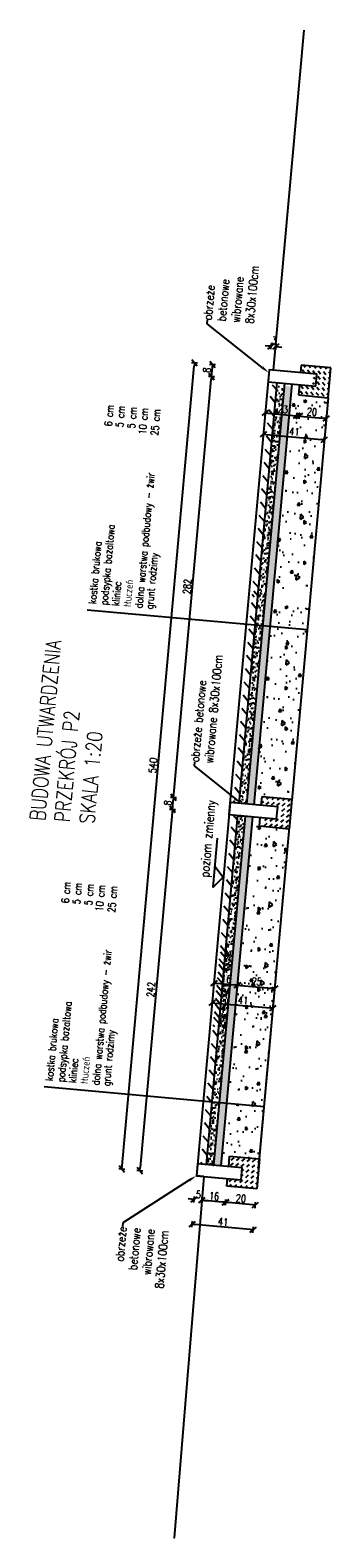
# Model space of a CAD drawing. Extents: x -38969 to 27108, y -24488 to 212598.
# Tile 161 of 256: x 3823 to 4024, y 35340 to 36346. Entities that reach past the tile are written whole.
import ezdxf
from ezdxf import colors
from ezdxf.entities.mleader import LeaderData, LeaderLine
from ezdxf.enums import TextEntityAlignment as Align
from ezdxf.math import Vec2, Vec3

# ---------------------------------------------------------------- set-up
doc = ezdxf.new("R2010")
doc.units = 0
doc.header["$LTSCALE"] = 100
doc.header["$MEASUREMENT"] = 0
doc.layers.get('0').update_dxf_attribs({"linetype": 'CONTINUOUS'})
doc.layers.get('DEFPOINTS').update_dxf_attribs({"linetype": 'CONTINUOUS'})
for name, color, linetype in [('t_1-dim', 6, 'CONTINUOUS'), ('T_1-HAT', 6, 'CONTINUOUS'), ('T_1-HAT 50', 6, 'CONTINUOUS'), ('T_1-mur', 3, 'CONTINUOUS'), ('T_1-MUW', 1, 'CONTINUOUS'), ('t_1-TXT', 123, 'CONTINUOUS')]:
    doc.layers.add(name, color=color, linetype=linetype)
doc.styles.add('ROMANS', font='ROMANS.shx', dxfattribs={"width": 0.8})
doc.dimstyles.new('DIM20', dxfattribs={"dimscale": 2, "dimtxt": 2.5, "dimasz": 1, "dimexe": 0, "dimexo": 0, "dimgap": 0.5, "dimtad": 1, "dimdec": 4, "dimrnd": 0.1, "dimdsep": 46, "dimtxsty": 'ROMANS', "dimblk1": 'TICK1', "dimblk2": 'TICK1', "dimsah": 1, "dimcen": 0, "dimse1": 1, "dimse2": 1, "dimclrd": 6, "dimclre": 6, "dimclrt": 2, "dimadec": 0, "dimazin": 0, "dimtfac": 1, "dimtdec": 4, "dimtofl": 0, "dimtmove": 2, "dimatfit": 3, "dimldrblk": 'TICK1', "dimfxl": 1, "dimtolj": 1, "dimarcsym": 0})
pattern_1 = [(89.83186, (3684.31, 32942.597), (17.72996, 12.33727), [2.25, -24.75]), (34.8319, (3684.31, 32942.597), (-17.65073, 14.66261), [1.8, -19.8]), (140.2833, (3685.787, 32943.626), (0.07925, 26.99988), [1.9122, -21.03426]), (86.0161, (3680.467, 32947.205), (27.76754, 16.69502), [3.375, -37.125]), (136.4675, (3682.78, 32948.596), (2.81384, 40.40213), [2.8683, -31.5514]), (31.016, (3680.467, 32947.205), (2.8138, 40.40213), [2.7, -29.7]), (60.83186, (3683.731, 32947.975), (21.48821, 2.19477), [2.25, -24.75]), (5.8319, (3683.731, 32947.975), (-8.3291, 21.38145), [1.8, -19.8]), (111.2833, (3685.522, 32948.158), (13.15912, 23.5762), [1.9122, -21.03426]), (77.33186, (3684.31, 32942.5974), (-6.116787, 7.902815), [0, -19.56, 0, -20.1, 0, -19.875]), (47.33186, (3684.31, 32942.597), (-1.518508, 14.14156), [0, -11.46, 0, -19.11, 0, -7.575]), (7.33186, (3679.1724, 32938.312), (12.731524, 9.738373), [0, -7.5, 0, -23.4, 0, -31.05]), (357.33186, (3676.869, 32936.39), (11.51171, 13.51277), [0, -9.75, 0, -15.54, 0, -22.05])]
pattern_2 = [(129.83186, (3684.229, 32941.702), (-8.802902, 0.796191), [6.25, -6.25])]
pattern_3 = [(77.33186, (3684.229, 32941.7022), (-2.565152, 2.8786225), [0, -3.04, 0, -3.4, 0, -3.25]), (47.33186, (3684.229, 32941.702), (-0.897257, 6.601621), [0, -1.64, 0, -2.74, 0, -1.05]), (7.33186, (3682.3398, 32940.1265), (4.7756203, 3.9981367), [0, -1, 0, -3.6, 0, -4.7]), (357.33186, (3682.34, 32940.1265), (3.492607, 5.199052), [0, -0.5, 0, -2.36, 0, -2.7])]
pattern_4 = [(89.83186, (3684.229, 32941.702), (4.136992, 2.8786974), [0.525, -5.775]), (34.83186, (3684.229, 32941.702), (-4.118504, 3.4212755), [0.42, -4.62]), (140.28326, (3684.5737, 32941.942), (0.0184926, 6.299973), [0.446181, -4.907995]), (86.01606, (3683.332, 32942.777), (6.479093, 3.895504), [0.7875, -8.6625]), (136.46746, (3683.872, 32943.102), (0.656563, 9.427164), [0.669272, -7.361991]), (31.01606, (3683.332, 32942.777), (0.656556, 9.427165), [0.63, -6.93]), (60.83186, (3684.094, 32942.957), (5.013915, 0.512112), [0.525, -5.775]), (5.83186, (3684.094, 32942.957), (-1.943458, 4.989005), [0.42, -4.62]), (111.28326, (3684.5117, 32942.9996), (3.0704614, 5.501115), [0.446181, -4.907995]), (77.33186, (3684.2289, 32941.7022), (-1.4272502, 1.8439901), [0, -4.564, 0, -4.69, 0, -4.6375]), (47.33186, (3684.229, 32941.7022), (-0.3543184, 3.2996971), [0, -2.674, 0, -4.459, 0, -1.7675]), (7.33186, (3683.0302, 32940.7023), (2.9706889, 2.272287), [0, -1.75, 0, -5.46, 0, -7.245]), (357.33186, (3682.4926, 32940.254), (2.686066, 3.152979), [0, -2.275, 0, -3.626, 0, -5.145])]

# ---------------------------------------------------------------- blocks, each defined once
blk = doc.blocks.new('TICK1')
at = {"color": 0}
for p, q in [((-1, -1), (1, 1)), ((0, 0), (-1, 0)), ((0, -1), (0, 1))]:
    blk.add_line(p, q, dxfattribs=at)
blk = doc.blocks.new('*D1932')
at = {"layer": 'DEFPOINTS', "color": 0}
for p in [(3984.2, 36135.5), (3985.8, 36119.6), (3982.1, 36111.9)]:
    blk.add_point(p, dxfattribs=at)
at = {"layer": 't_1-dim', "color": 6, "lineweight": -2, "transparency": 16777216}
for p, q in [((3982.2, 36135.7), (3980.2, 36135.9)), ((3989.2, 36135.1), (3991.2, 36134.9))]:
    blk.add_line(p, q, dxfattribs=at)
at = {"layer": 't_1-dim', "color": 6, "lineweight": -2, "transparency": 16777216, "xscale": 2, "yscale": 2, "zscale": 2}
for p, rotation in [((3984.2, 36135.5), 354.831862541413), ((3987.2, 36135.3), 174.831862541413)]:
    blk.add_blockref('TICK1', p, dxfattribs=dict(at, rotation=rotation))
at = {"layer": 't_1-dim', "color": 2, "transparency": 16777216, "insert": (3986.1, 36139.4), "char_height": 5, "attachment_point": 5, "rotation": 354.8319, "style": 'ROMANS'}
blk.add_mtext('\\A1;3', dxfattribs=at)
blk = doc.blocks.new('*D1933')
at = {"layer": 'DEFPOINTS', "color": 0}
for p in [(3918.9, 35834.5), (3956.7, 35831), (3955.9, 35823.1)]:
    blk.add_point(p, dxfattribs=at)
at = {"layer": 't_1-dim', "color": 6, "lineweight": -2, "transparency": 16777216}
blk.add_line((3918.4, 35828.5), (3918.7, 35832.5), dxfattribs=at)
at = {"layer": 't_1-dim', "color": 6, "lineweight": -2, "transparency": 16777216, "xscale": 2, "yscale": 2, "zscale": 2}
for p, rotation in [((3918.9, 35834.5), 84.83186254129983), ((3918.2, 35826.5), 264.8318625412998)]:
    blk.add_blockref('TICK1', p, dxfattribs=dict(at, rotation=rotation))
at = {"layer": 't_1-dim', "color": 2, "transparency": 16777216, "insert": (3915.1, 35830.8), "char_height": 5, "attachment_point": 5, "rotation": 84.8319, "style": 'ROMANS'}
blk.add_mtext('\\A1;8', dxfattribs=at)
blk = doc.blocks.new('*D1934')
at = {"layer": 'DEFPOINTS', "color": 0}
for p in [(3944.3, 36115.3), (3982.1, 36111.9), (3956.7, 35831)]:
    blk.add_point(p, dxfattribs=at)
at = {"layer": 't_1-dim', "color": 6, "lineweight": -2, "transparency": 16777216}
blk.add_line((3919.1, 35836.5), (3944.1, 36113.3), dxfattribs=at)
at = {"layer": 't_1-dim', "color": 6, "lineweight": -2, "transparency": 16777216, "xscale": 2, "yscale": 2, "zscale": 2}
for p, rotation in [((3944.3, 36115.3), 84.83186254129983), ((3918.9, 35834.5), 264.8318625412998)]:
    blk.add_blockref('TICK1', p, dxfattribs=dict(at, rotation=rotation))
at = {"layer": 't_1-dim', "color": 2, "transparency": 16777216, "insert": (3928.1, 35975.2), "char_height": 5, "attachment_point": 5, "rotation": 84.8319, "style": 'ROMANS'}
blk.add_mtext('\\A1;282', dxfattribs=at)
blk = doc.blocks.new('*D1935')
at = {"layer": 'DEFPOINTS', "color": 0}
for p in [(3945, 36123.3), (3982.8, 36119.9), (3982.1, 36111.9)]:
    blk.add_point(p, dxfattribs=at)
at = {"layer": 't_1-dim', "color": 6, "lineweight": -2, "transparency": 16777216}
blk.add_line((3944.5, 36117.3), (3944.9, 36121.3), dxfattribs=at)
at = {"layer": 't_1-dim', "color": 6, "lineweight": -2, "transparency": 16777216, "xscale": 2, "yscale": 2, "zscale": 2}
for p, rotation in [((3945, 36123.3), 84.83186254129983), ((3944.3, 36115.3), 264.8318625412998)]:
    blk.add_blockref('TICK1', p, dxfattribs=dict(at, rotation=rotation))
at = {"layer": 't_1-dim', "color": 2, "transparency": 16777216, "insert": (3941.2, 36119.6), "char_height": 5, "attachment_point": 5, "rotation": 84.8319, "style": 'ROMANS'}
blk.add_mtext('\\A1;8', dxfattribs=at)
blk = doc.blocks.new('*D1936')
at = {"layer": 'DEFPOINTS', "color": 0}
for p in [(3933, 36124.4), (3982.8, 36119.9), (3934.1, 35582.1)]:
    blk.add_point(p, dxfattribs=at)
at = {"layer": 't_1-dim', "color": 6, "lineweight": -2, "transparency": 16777216}
blk.add_line((3884.5, 35588.6), (3932.8, 36122.4), dxfattribs=at)
at = {"layer": 't_1-dim', "color": 6, "lineweight": -2, "transparency": 16777216, "xscale": 2, "yscale": 2, "zscale": 2}
for p, rotation in [((3933, 36124.4), 84.83186254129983), ((3884.3, 35586.6), 264.8318625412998)]:
    blk.add_blockref('TICK1', p, dxfattribs=dict(at, rotation=rotation))
at = {"layer": 't_1-dim', "color": 2, "transparency": 16777216, "insert": (3905.2, 35855.8), "char_height": 5, "attachment_point": 5, "rotation": 84.8319, "style": 'ROMANS'}
blk.add_mtext('\\A1;540', dxfattribs=at)
blk = doc.blocks.new('*D1937')
at = {"layer": 'DEFPOINTS', "color": 0}
for p in [(3954.6, 35575.2), (3953.6, 35564.3), (3974.5, 35573.4)]:
    blk.add_point(p, dxfattribs=at)
at = {"layer": 't_1-dim', "color": 6, "lineweight": -2, "transparency": 16777216}
blk.add_line((3971.6, 35562.7), (3955.6, 35564.2), dxfattribs=at)
at = {"layer": 't_1-dim', "color": 6, "lineweight": -2, "transparency": 16777216, "xscale": 2, "yscale": 2, "zscale": 2}
for p, rotation in [((3953.6, 35564.3), 174.831862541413), ((3973.6, 35562.5), 354.831862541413)]:
    blk.add_blockref('TICK1', p, dxfattribs=dict(at, rotation=rotation))
at = {"layer": 't_1-dim', "color": 2, "transparency": 16777216, "insert": (3963.9, 35566.9), "char_height": 5, "attachment_point": 5, "rotation": 354.8319, "style": 'ROMANS'}
blk.add_mtext('\\A1;20', dxfattribs=at)
blk = doc.blocks.new('*D1938')
at = {"layer": 'DEFPOINTS', "color": 0}
for p in [(3939.1, 35581.6), (3954.6, 35575.2), (3937.7, 35565.8)]:
    blk.add_point(p, dxfattribs=at)
at = {"layer": 't_1-dim', "color": 6, "lineweight": -2, "transparency": 16777216}
blk.add_line((3951.6, 35564.5), (3939.7, 35565.6), dxfattribs=at)
at = {"layer": 't_1-dim', "color": 6, "lineweight": -2, "transparency": 16777216, "xscale": 2, "yscale": 2, "zscale": 2}
for p, rotation in [((3937.7, 35565.8), 174.831862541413), ((3953.6, 35564.3), 354.831862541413)]:
    blk.add_blockref('TICK1', p, dxfattribs=dict(at, rotation=rotation))
at = {"layer": 't_1-dim', "color": 2, "transparency": 16777216, "insert": (3946, 35568.5), "char_height": 5, "attachment_point": 5, "rotation": 354.8319, "style": 'ROMANS'}
blk.add_mtext('\\A1;16', dxfattribs=at)
blk = doc.blocks.new('*D1939')
at = {"layer": 'DEFPOINTS', "color": 0}
for p in [(3934.1, 35582.1), (3939.1, 35581.6), (3932.7, 35566.2)]:
    blk.add_point(p, dxfattribs=at)
at = {"layer": 't_1-dim', "color": 6, "lineweight": -2, "transparency": 16777216}
for p, q in [((3930.7, 35566.4), (3928.7, 35566.6)), ((3939.7, 35565.6), (3941.7, 35565.4))]:
    blk.add_line(p, q, dxfattribs=at)
at = {"layer": 't_1-dim', "color": 6, "lineweight": -2, "transparency": 16777216, "xscale": 2, "yscale": 2, "zscale": 2}
for p, rotation in [((3932.7, 35566.2), 354.8318625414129), ((3937.7, 35565.8), 174.831862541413)]:
    blk.add_blockref('TICK1', p, dxfattribs=dict(at, rotation=rotation))
at = {"layer": 't_1-dim', "color": 2, "transparency": 16777216, "insert": (3935.5, 35569.5), "char_height": 5, "attachment_point": 5, "rotation": 354.8319, "style": 'ROMANS'}
blk.add_mtext('\\A1;5', dxfattribs=at)
blk = doc.blocks.new('*D1940')
at = {"layer": 'DEFPOINTS', "color": 0}
for p in [(3934.1, 35582.1), (3974.5, 35573.4), (3931.2, 35549.7)]:
    blk.add_point(p, dxfattribs=at)
at = {"layer": 't_1-dim', "color": 6, "lineweight": -2, "transparency": 16777216}
blk.add_line((3970.1, 35546.2), (3933.2, 35549.5), dxfattribs=at)
at = {"layer": 't_1-dim', "color": 6, "lineweight": -2, "transparency": 16777216, "xscale": 2, "yscale": 2, "zscale": 2}
for p, rotation in [((3931.2, 35549.7), 174.831862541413), ((3972.1, 35546), 354.831862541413)]:
    blk.add_blockref('TICK1', p, dxfattribs=dict(at, rotation=rotation))
at = {"layer": 't_1-dim', "color": 2, "transparency": 16777216, "insert": (3952, 35551.3), "char_height": 5, "attachment_point": 5, "rotation": 354.8319, "style": 'ROMANS'}
blk.add_mtext('\\A1;41', dxfattribs=at)
blk = doc.blocks.new('*D1941')
at = {"layer": 'DEFPOINTS', "color": 0}
for p in [(3955.9, 35823.1), (3971.9, 35821.6), (3961.7, 35709.2)]:
    blk.add_point(p, dxfattribs=at)
at = {"layer": 't_1-dim', "color": 6, "lineweight": -2, "transparency": 16777216}
blk.add_line((3947.8, 35710.5), (3959.7, 35709.4), dxfattribs=at)
at = {"layer": 't_1-dim', "color": 6, "lineweight": -2, "transparency": 16777216, "xscale": 2, "yscale": 2, "zscale": 2}
for p, rotation in [((3945.8, 35710.6), 174.8318625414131), ((3961.7, 35709.2), 354.831862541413)]:
    blk.add_blockref('TICK1', p, dxfattribs=dict(at, rotation=rotation))
at = {"layer": 't_1-dim', "color": 2, "transparency": 16777216, "insert": (3954.1, 35713.4), "char_height": 5, "attachment_point": 5, "rotation": 354.8319, "style": 'ROMANS'}
blk.add_mtext('\\A1;16', dxfattribs=at)
blk = doc.blocks.new('*D1942')
at = {"layer": 'DEFPOINTS', "color": 0}
for p in [(3971.4, 35816.7), (3996.3, 35814.4), (3986.6, 35707)]:
    blk.add_point(p, dxfattribs=at)
at = {"layer": 't_1-dim', "color": 6, "lineweight": -2, "transparency": 16777216}
blk.add_line((3963.7, 35709), (3984.6, 35707.1), dxfattribs=at)
at = {"layer": 't_1-dim', "color": 6, "lineweight": -2, "transparency": 16777216, "xscale": 2, "yscale": 2, "zscale": 2}
for p, rotation in [((3961.7, 35709.2), 174.8318625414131), ((3986.6, 35707), 354.831862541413)]:
    blk.add_blockref('TICK1', p, dxfattribs=dict(at, rotation=rotation))
at = {"layer": 't_1-dim', "color": 2, "transparency": 16777216, "insert": (3974.5, 35711.6), "char_height": 5, "attachment_point": 5, "rotation": 354.8319, "style": 'ROMANS'}
blk.add_mtext('\\A1;25', dxfattribs=at)
blk = doc.blocks.new('*D1943')
at = {"layer": 'DEFPOINTS', "color": 0}
for p in [(3956, 35824.1), (3996.4, 35815.4), (3985.4, 35693.8)]:
    blk.add_point(p, dxfattribs=at)
at = {"layer": 't_1-dim', "color": 6, "lineweight": -2, "transparency": 16777216}
blk.add_line((3946.6, 35697.3), (3983.4, 35694), dxfattribs=at)
at = {"layer": 't_1-dim', "color": 6, "lineweight": -2, "transparency": 16777216, "xscale": 2, "yscale": 2, "zscale": 2}
for p, rotation in [((3944.6, 35697.5), 174.8318625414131), ((3985.4, 35693.8), 354.831862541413)]:
    blk.add_blockref('TICK1', p, dxfattribs=dict(at, rotation=rotation))
at = {"layer": 't_1-dim', "color": 2, "transparency": 16777216, "insert": (3965.3, 35699.1), "char_height": 5, "attachment_point": 5, "rotation": 354.8319, "style": 'ROMANS'}
blk.add_mtext('\\A1;41', dxfattribs=at)
blk = doc.blocks.new('*D1944')
at = {"layer": 'DEFPOINTS', "color": 0}
for p in [(3982.1, 36111.9), (4005, 36109.8), (4003.1, 36089)]:
    blk.add_point(p, dxfattribs=at)
at = {"layer": 't_1-dim', "color": 6, "lineweight": -2, "transparency": 16777216}
blk.add_line((3982.2, 36090.9), (4001.1, 36089.2), dxfattribs=at)
at = {"layer": 't_1-dim', "color": 6, "lineweight": -2, "transparency": 16777216, "xscale": 2, "yscale": 2, "zscale": 2}
for p, rotation in [((3980.2, 36091.1), 174.8318625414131), ((4003.1, 36089), 354.831862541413)]:
    blk.add_blockref('TICK1', p, dxfattribs=dict(at, rotation=rotation))
at = {"layer": 't_1-dim', "color": 2, "transparency": 16777216, "insert": (3992, 36093.5), "char_height": 5, "attachment_point": 5, "rotation": 354.8319, "style": 'ROMANS'}
blk.add_mtext('\\A1;23', dxfattribs=at)
blk = doc.blocks.new('*D1945')
at = {"layer": 'DEFPOINTS', "color": 0}
for p in [(4002.4, 36103), (4022.3, 36101.2), (4021, 36087.4)]:
    blk.add_point(p, dxfattribs=at)
at = {"layer": 't_1-dim', "color": 6, "lineweight": -2, "transparency": 16777216}
blk.add_line((4003.1, 36089), (4019, 36087.6), dxfattribs=at)
at = {"layer": 't_1-dim', "color": 6, "lineweight": -2, "transparency": 16777216, "xscale": 2, "yscale": 2, "zscale": 2}
for p, rotation in [((4001.1, 36089.2), 174.8318625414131), ((4021, 36087.4), 354.831862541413)]:
    blk.add_blockref('TICK1', p, dxfattribs=dict(at, rotation=rotation))
at = {"layer": 't_1-dim', "color": 2, "transparency": 16777216, "insert": (4011.4, 36091.8), "char_height": 5, "attachment_point": 5, "rotation": 354.8319, "style": 'ROMANS'}
blk.add_mtext('\\A1;20', dxfattribs=at)
blk = doc.blocks.new('*D1946')
at = {"layer": 'DEFPOINTS', "color": 0}
for p in [(3982.1, 36111.9), (4022.3, 36101.2), (4019.7, 36073.2)]:
    blk.add_point(p, dxfattribs=at)
at = {"layer": 't_1-dim', "color": 6, "lineweight": -2, "transparency": 16777216}
blk.add_line((3980.9, 36076.7), (4017.7, 36073.4), dxfattribs=at)
at = {"layer": 't_1-dim', "color": 6, "lineweight": -2, "transparency": 16777216, "xscale": 2, "yscale": 2, "zscale": 2}
for p, rotation in [((3978.9, 36076.9), 174.8318625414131), ((4019.7, 36073.2), 354.831862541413)]:
    blk.add_blockref('TICK1', p, dxfattribs=dict(at, rotation=rotation))
at = {"layer": 't_1-dim', "color": 2, "transparency": 16777216, "insert": (3999.6, 36078.6), "char_height": 5, "attachment_point": 5, "rotation": 354.8319, "style": 'ROMANS'}
blk.add_mtext('\\A1;41', dxfattribs=at)
blk = doc.blocks.new('*D1947')
at = {"layer": 'DEFPOINTS', "color": 0}
for p in [(3955.9, 35823.1), (3896.4, 35585.5), (3934.1, 35582.1)]:
    blk.add_point(p, dxfattribs=at)
at = {"layer": 't_1-dim', "color": 6, "lineweight": -2, "transparency": 16777216}
blk.add_line((3918, 35824.5), (3896.6, 35587.5), dxfattribs=at)
at = {"layer": 't_1-dim', "color": 6, "lineweight": -2, "transparency": 16777216, "xscale": 2, "yscale": 2, "zscale": 2}
for p, rotation in [((3918.2, 35826.5), 84.83186259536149), ((3896.4, 35585.5), 264.8318625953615)]:
    blk.add_blockref('TICK1', p, dxfattribs=dict(at, rotation=rotation))
at = {"layer": 't_1-dim', "color": 2, "transparency": 16777216, "insert": (3903.8, 35706.3), "char_height": 5, "attachment_point": 5, "rotation": 84.8319, "style": 'ROMANS'}
blk.add_mtext('\\A1;242', dxfattribs=at)

msp = doc.modelspace()

# ---------------------------------------------------------------- hatches: boundary and pattern name
at = {"layer": 'T_1-HAT'}
h = msp.add_hatch(dxfattribs=at)
h.set_pattern_fill('DASH', color=5, scale=0.8, angle=134.17670155, style=0)
h.set_pattern_definition([(129.83186, (6691.502, 33862.4546), (0.3235721, 3.5774993), [2.54, -2.54])])
h.paths.add_polyline_path([(4012.66726, 36117.16646), (4003.70385, 36117.97717), (4004.15424, 36122.95684), (4024.07293, 36121.15527), (4022.27136, 36101.23658), (4011.72123, 36102.1908), (4005.38024, 36109.79289), (4011.94663, 36109.19898)])
h.paths.add_polyline_path([(4002.98322, 36110.00969), (4005.38024, 36109.79289), (4011.72123, 36102.1908), (4002.35266, 36103.03815)])
h = msp.add_hatch(dxfattribs=at)
h.set_pattern_fill('DASH', color=5, scale=0.8, angle=134.17670155, style=0)
h.set_pattern_definition([(219.83186, (7027.729, 37557.6692), (-0.323572, -3.5774993), [2.54, -2.54])])
edge = h.paths.add_edge_path()
edge.add_line((3987.81566, 35820.19778), (3978.85225, 35821.00849))
edge.add_line((3978.85225, 35821.00849), (3978.31178, 35815.03288))
edge.add_line((3978.31178, 35815.03288), (3994.82705, 35813.53913))
edge.add_line((3996.32868, 35814.4074), (3998.04017, 35833.33016))
edge.add_line((3995.97299, 35833.51713), (3989.48192, 35834.10422))
edge.add_line((3988.08083, 35834.23094), (3981.9699, 35828.75916))
edge.add_line((3981.9699, 35828.75916), (3988.53629, 35828.16526))
edge.add_line((3990.72517, 35827.96728), (3990.00454, 35819.9998))
edge = h.paths.add_edge_path()
edge.add_line((3979.57288, 35828.97597), (3981.9699, 35828.75916))
edge.add_line((3981.9699, 35828.75916), (3988.08083, 35834.23094))
edge.add_line((3989.48192, 35834.10422), (3980.11335, 35834.95157))
edge.add_line((3978.12148, 35835.13173), (3977.58101, 35829.15612))
h = msp.add_hatch(dxfattribs=at)
h.set_pattern_fill('DASH', color=5, scale=0.8, angle=134.17670155, style=0)
h.set_pattern_definition([(219.83186, (7003.9382, 37316.8332), (-0.323572, -3.5774993), [2.54, -2.54])])
h.paths.add_polyline_path([(3964.02473, 35579.36175), (3955.06132, 35580.17246), (3954.61093, 35575.19279), (3974.52962, 35573.39121), (3976.3312, 35593.30991), (3965.78107, 35594.26413), (3958.17898, 35587.92314), (3964.74536, 35587.32923)])
h.paths.add_polyline_path([(3955.78195, 35588.13994), (3958.17898, 35587.92314), (3965.78107, 35594.26413), (3956.4125, 35595.11148)])
at = {"layer": 'T_1-HAT 50'}
h = msp.add_hatch(dxfattribs=at)
h.set_pattern_fill('DASH', color=256, scale=50, angle=306.43527754, style=0)
h.set_pattern_definition([(129.83186, (3696.675, 33079.309), (-8.802902, 0.796191), [6.25, -6.25])])
h.paths.add_polyline_path([(3975.0789, 35968.01312), (3969.10329, 35968.5536), (3981.89448, 36109.97632), (3987.87008, 36109.43584)])
h = msp.add_hatch(dxfattribs=at)
h.set_pattern_fill('AR-SAND', color=256, scale=2, angle=576.43527754, style=0)
h.set_pattern_definition([(77.33186, (3696.675, 33079.3087), (-2.565152, 2.8786225), [0, -3.04, 0, -3.4, 0, -3.25]), (47.33186, (3696.675, 33079.3087), (-0.897257, 6.601621), [0, -1.64, 0, -2.74, 0, -1.05]), (7.33186, (3694.7858, 33077.733), (4.7756203, 3.9981367), [0, -1, 0, -3.6, 0, -4.7]), (357.33186, (3694.786, 33077.733), (3.492607, 5.199052), [0, -0.5, 0, -2.36, 0, -2.7])])
h.paths.add_polyline_path([(3980.05857, 35967.56273), (3975.0789, 35968.01312), (3987.87008, 36109.43584), (3992.84976, 36108.98545)])
h = msp.add_hatch(dxfattribs=at)
h.set_pattern_fill('AR-CONC', color=256, scale=0.7, angle=576.43527754, style=0)
h.set_pattern_definition([(89.83186, (3696.675, 33079.3087), (4.136992, 2.8786974), [0.525, -5.775]), (34.83186, (3696.675, 33079.3087), (-4.118504, 3.4212755), [0.42, -4.62]), (140.28326, (3697.0197, 33079.5486), (0.0184926, 6.299973), [0.446181, -4.907995]), (86.01606, (3695.778, 33080.384), (6.479093, 3.895504), [0.7875, -8.6625]), (136.46746, (3696.318, 33080.7085), (0.656563, 9.427164), [0.669272, -7.361991]), (31.01606, (3695.778, 33080.384), (0.656556, 9.427165), [0.63, -6.93]), (60.83186, (3696.54, 33080.5634), (5.013915, 0.512112), [0.525, -5.775]), (5.83186, (3696.54, 33080.5634), (-1.943458, 4.989005), [0.42, -4.62]), (111.28326, (3696.9577, 33080.606), (3.0704614, 5.501115), [0.446181, -4.907995]), (77.33186, (3696.675, 33079.3087), (-1.4272502, 1.8439901), [0, -4.564, 0, -4.69, 0, -4.6375]), (47.33186, (3696.675, 33079.3087), (-0.3543184, 3.2996971), [0, -2.674, 0, -4.459, 0, -1.7675]), (7.33186, (3695.4762, 33078.3089), (2.9706889, 2.272287), [0, -1.75, 0, -5.46, 0, -7.245]), (357.33186, (3694.9386, 33077.8605), (2.686066, 3.152979), [0, -2.275, 0, -3.626, 0, -5.145])])
h.paths.add_polyline_path([(3985.03825, 35967.11234), (3980.05857, 35967.56273), (3992.84976, 36108.98545), (3997.82943, 36108.53506)])
h = msp.add_hatch(dxfattribs=at)
h.set_pattern_fill('AR-CONC', color=256, scale=3, angle=576.43527754, style=0)
h.set_pattern_definition([(89.83186, (3696.756, 33080.204), (17.72996, 12.33727), [2.25, -24.75]), (34.8319, (3696.756, 33080.204), (-17.65073, 14.66261), [1.8, -19.8]), (140.2833, (3698.233, 33081.232), (0.07925, 26.99988), [1.9122, -21.03426]), (86.0161, (3692.913, 33084.812), (27.76754, 16.69502), [3.375, -37.125]), (136.4675, (3695.227, 33086.203), (2.81384, 40.40213), [2.8683, -31.5514]), (31.016, (3692.913, 33084.81), (2.8138, 40.40213), [2.7, -29.7]), (60.83186, (3696.177, 33085.581), (21.48821, 2.19477), [2.25, -24.75]), (5.8319, (3696.177, 33085.581), (-8.3291, 21.38145), [1.8, -19.8]), (111.2833, (3697.968, 33085.764), (13.15912, 23.5762), [1.9122, -21.03426]), (77.33186, (3696.756, 33080.204), (-6.116787, 7.902815), [0, -19.56, 0, -20.1, 0, -19.875]), (47.33186, (3696.756, 33080.204), (-1.518508, 14.14156), [0, -11.46, 0, -19.11, 0, -7.575]), (7.33186, (3691.6185, 33075.919), (12.731524, 9.738373), [0, -7.5, 0, -23.4, 0, -31.05]), (357.33186, (3689.315, 33073.997), (11.51171, 13.51277), [0, -9.75, 0, -15.54, 0, -22.05])])
edge = h.paths.add_edge_path()
edge.add_line((4007.07726, 36099.76751), (4022.01627, 36098.41633))
edge.add_line((4022.01627, 36098.41633), (4010.4862, 35970.93669))
edge.add_line((4010.4862, 35970.93669), (3995.54718, 35972.28787))
edge.add_line((3985.58783, 35973.18866), (3997.11791, 36100.6683))
h = msp.add_hatch(dxfattribs=at)
h.set_pattern_fill('DASH', color=256, scale=50, angle=306.43527754, style=0)
h.set_pattern_definition(pattern_2)
h.paths.add_polyline_path([(3962.63288, 35830.40659), (3956.65727, 35830.94706), (3969.44845, 35972.36978), (3975.42406, 35971.82931)])
h = msp.add_hatch(dxfattribs=at)
h.set_pattern_fill('AR-SAND', color=256, scale=2, angle=576.43527754, style=0)
h.set_pattern_definition(pattern_3)
h.paths.add_polyline_path([(3967.61255, 35829.95619), (3962.63288, 35830.40659), (3975.42406, 35971.82931), (3980.40373, 35971.37891)])
h = msp.add_hatch(dxfattribs=at)
h.set_pattern_fill('AR-CONC', color=256, scale=0.7, angle=576.43527754, style=0)
h.set_pattern_definition(pattern_4)
h.paths.add_polyline_path([(3972.59223, 35829.5058), (3967.61255, 35829.95619), (3980.40373, 35971.37891), (3985.38341, 35970.92852)])
h = msp.add_hatch(dxfattribs=at)
h.set_pattern_fill('AR-CONC', color=256, scale=3, angle=576.43527754, style=0)
h.set_pattern_definition(pattern_1)
edge = h.paths.add_edge_path()
edge.add_line((3994.63123, 35962.16097), (4009.57025, 35960.80979))
edge.add_line((4009.57025, 35960.80979), (3998.04017, 35833.33016))
edge.add_line((3998.04017, 35833.33016), (3983.10115, 35834.68134))
edge.add_line((3973.14181, 35835.58212), (3984.67189, 35963.06176))
h = msp.add_hatch(dxfattribs=at)
h.set_pattern_fill('DASH', color=256, scale=50, angle=306.43527754, style=0)
h.set_pattern_definition(pattern_2)
h.paths.add_polyline_path([(3961.93047, 35822.64054), (3955.95486, 35823.18102), (3943.16368, 35681.7583), (3949.13929, 35681.21782)])
h = msp.add_hatch(dxfattribs=at)
h.set_pattern_fill('AR-SAND', color=256, scale=2, angle=576.43527754, style=0)
h.set_pattern_definition(pattern_3)
h.paths.add_polyline_path([(3966.91014, 35822.19015), (3961.93047, 35822.64054), (3949.13929, 35681.21782), (3954.11896, 35680.76743)])
h = msp.add_hatch(dxfattribs=at)
h.set_pattern_fill('AR-CONC', color=256, scale=0.7, angle=576.43527754, style=0)
h.set_pattern_definition(pattern_4)
h.paths.add_polyline_path([(3971.88981, 35821.73976), (3966.91014, 35822.19015), (3954.11896, 35680.76743), (3959.09863, 35680.31704)])
h = msp.add_hatch(dxfattribs=at)
h.set_pattern_fill('AR-CONC', color=256, scale=3, angle=576.43527754, style=0)
h.set_pattern_definition(pattern_1)
edge = h.paths.add_edge_path()
edge.add_line((3969.7695, 35687.28301), (3984.70852, 35685.93183))
edge.add_line((3984.70852, 35685.93183), (3996.2386, 35813.41146))
edge.add_line((3996.2386, 35813.41146), (3981.29958, 35814.76264))
edge.add_line((3971.34023, 35815.66343), (3959.81015, 35688.1838))
h = msp.add_hatch(dxfattribs=at)
h.set_pattern_fill('DASH', color=256, scale=50, angle=306.43527754, style=0)
h.set_pattern_definition([(129.83186, (3675.9326, 32849.9755), (-8.802902, 0.796191), [6.25, -6.25])])
h.paths.add_polyline_path([(3953.63411, 35730.91384), (3947.65851, 35731.45431), (3934.86732, 35590.03159), (3940.84293, 35589.49112)])
h = msp.add_hatch(dxfattribs=at)
h.set_pattern_fill('AR-SAND', color=256, scale=2, angle=576.43527754, style=0)
h.set_pattern_definition([(77.33186, (3675.9326, 32849.9755), (-2.565152, 2.8786225), [0, -3.04, 0, -3.4, 0, -3.25]), (47.33186, (3675.9326, 32849.9755), (-0.897257, 6.601621), [0, -1.64, 0, -2.74, 0, -1.05]), (7.33186, (3674.0435, 32848.3998), (4.7756203, 3.9981367), [0, -1, 0, -3.6, 0, -4.7]), (357.33186, (3674.0435, 32848.4), (3.492607, 5.199052), [0, -0.5, 0, -2.36, 0, -2.7])])
h.paths.add_polyline_path([(3958.61379, 35730.46345), (3953.63411, 35730.91384), (3940.84293, 35589.49112), (3945.82261, 35589.04073)])
h = msp.add_hatch(dxfattribs=at)
h.set_pattern_fill('AR-CONC', color=256, scale=0.7, angle=576.43527754, style=0)
h.set_pattern_definition([(89.83186, (3675.9326, 32849.9755), (4.136992, 2.8786974), [0.525, -5.775]), (34.83186, (3675.9326, 32849.9755), (-4.118504, 3.421275), [0.42, -4.62]), (140.28326, (3676.2773, 32850.2154), (0.0184926, 6.299973), [0.446181, -4.907995]), (86.01606, (3675.036, 32851.0506), (6.479093, 3.895504), [0.7875, -8.6625]), (136.46746, (3675.576, 32851.375), (0.656563, 9.427164), [0.669272, -7.36199]), (31.01606, (3675.036, 32851.0506), (0.656556, 9.427165), [0.63, -6.93]), (60.83186, (3675.7975, 32851.23), (5.013915, 0.512112), [0.525, -5.775]), (5.83186, (3675.7975, 32851.23), (-1.943458, 4.989005), [0.42, -4.62]), (111.28326, (3676.2154, 32851.273), (3.070461, 5.501115), [0.446181, -4.907995]), (77.33186, (3675.9326, 32849.9755), (-1.4272502, 1.8439901), [0, -4.564, 0, -4.69, 0, -4.6375]), (47.33186, (3675.9326, 32849.9755), (-0.3543184, 3.2996971), [0, -2.674, 0, -4.459, 0, -1.7675]), (7.33186, (3674.7338, 32848.9756), (2.9706889, 2.272287), [0, -1.75, 0, -5.46, 0, -7.245]), (357.33186, (3674.1963, 32848.5272), (2.686066, 3.152979), [0, -2.275, 0, -3.626, 0, -5.145])])
h.paths.add_polyline_path([(3963.59346, 35730.01305), (3958.61379, 35730.46345), (3945.82261, 35589.04073), (3950.80228, 35588.59033)])
h = msp.add_hatch(dxfattribs=at)
h.set_pattern_fill('AR-CONC', color=256, scale=3, angle=576.43527754, style=0)
h.set_pattern_definition([(89.83186, (3675.933, 32849.975), (17.72996, 12.33727), [2.25, -24.75]), (34.8319, (3675.933, 32849.975), (-17.65073, 14.66261), [1.8, -19.8]), (140.2833, (3677.41, 32851.004), (0.07925, 26.99988), [1.9122, -21.03426]), (86.0161, (3672.09, 32854.583), (27.76754, 16.69502), [3.375, -37.125]), (136.4675, (3674.403, 32855.974), (2.81384, 40.40213), [2.8683, -31.5514]), (31.016, (3672.09, 32854.583), (2.8138, 40.40213), [2.7, -29.7]), (60.83186, (3675.354, 32855.353), (21.48821, 2.19477), [2.25, -24.75]), (5.8319, (3675.354, 32855.353), (-8.3291, 21.38145), [1.8, -19.8]), (111.2833, (3677.145, 32855.536), (13.15912, 23.5762), [1.9122, -21.03426]), (77.33186, (3675.9326, 32849.9755), (-6.116787, 7.902815), [0, -19.56, 0, -20.1, 0, -19.875]), (47.33186, (3675.933, 32849.975), (-1.518508, 14.14156), [0, -11.46, 0, -19.11, 0, -7.575]), (7.33186, (3670.795, 32845.69), (12.731524, 9.738373), [0, -7.5, 0, -23.4, 0, -31.05]), (357.33186, (3668.491, 32843.769), (11.51171, 13.51277), [0, -9.75, 0, -15.54, 0, -22.05])])
edge = h.paths.add_edge_path()
edge.add_line((3961.39218, 35594.66109), (3976.3312, 35593.30991))
edge.add_line((3976.3312, 35593.30991), (3987.86128, 35720.78954))
edge.add_line((3987.86128, 35720.78954), (3972.92226, 35722.14072))
edge.add_line((3962.96291, 35723.04151), (3951.43283, 35595.56188))

# ---------------------------------------------------------------- linework, layer by layer
at = {"layer": 'T_1-HAT', "color": 6}
for p, q in [((4004.15424, 36122.95684), (4003.70385, 36117.97717)), ((4024.07293, 36121.15527), (4004.15424, 36122.95684)), ((4022.27136, 36101.23658), (4024.07293, 36121.15527)), ((4002.98322, 36110.00969), (4002.35266, 36103.03815)), ((4002.35266, 36103.03815), (4022.27136, 36101.23658)), ((3977.58101, 35829.15612), (3978.12148, 35835.13173)), ((3978.12148, 35835.13173), (3998.04017, 35833.33016)), ((3998.04017, 35833.33016), (3996.2386, 35813.41146)), ((3976.31991, 35815.21304), (3976.86038, 35821.18865)), ((3996.2386, 35813.41146), (3976.31991, 35815.21304)), ((3955.78195, 35588.13994), (3956.4125, 35595.11148)), ((3956.4125, 35595.11148), (3976.3312, 35593.30991)), ((3976.3312, 35593.30991), (3974.52962, 35573.39121)), ((3954.61093, 35575.19279), (3955.06132, 35580.17246)), ((3974.52962, 35573.39121), (3954.61093, 35575.19279))]:
    msp.add_line(p, q, dxfattribs=at)
at = {"layer": 'T_1-mur', "linetype": 'Continuous'}
for points in [[(3985.77702, 36119.59859), (4006.29743, 36346.4776)], [(3982.78922, 36119.86882), (3955.94575, 35823.0803), (3955.94575, 35823.0803), (3955.94575, 35823.0803), (3955.94575, 35823.0803), (3955.94575, 35823.0803), (3955.94575, 35823.0803)], [(3956.66638, 35831.04778), (3934.14669, 35582.06412), (3934.14669, 35582.06412), (3934.14669, 35582.06412), (3934.14669, 35582.06412), (3934.14669, 35582.06412), (3934.14669, 35582.06412)], [(3939.12637, 35581.61372), (3919.31918, 35340.41738), (3919.31918, 35340.41738), (3919.31918, 35340.41738), (3919.31918, 35340.41738), (3919.31918, 35340.41738), (3919.31918, 35340.41738)]]:
    msp.add_lwpolyline(points, dxfattribs=at)
at = {"layer": 'T_1-mur'}
for points in [[(3985.77702, 36119.59859), (3982.78922, 36119.86882)], [(3939.12637, 35581.61372), (3934.14669, 35582.06412)]]:
    msp.add_lwpolyline(points, dxfattribs=at)
at = {"layer": 'T_1-MUW', "color": 6}
for p, q in [((3988.0442, 36111.36087), (3962.64199, 35830.5073)), ((3993.02387, 36110.91048), (3967.62166, 35830.05691)), ((3998.00354, 36110.46009), (3972.60134, 35829.60652)), ((4022.27136, 36101.23658), (3997.95009, 35832.33422)), ((4022.27136, 36101.23658), (3997.95009, 35832.33422)), ((3940.84293, 35589.49112), (3961.92136, 35822.53983)), ((3945.8226, 35589.04073), (3966.90103, 35822.08943)), ((3950.80228, 35588.59033), (3971.88071, 35821.63904)), ((3975.70064, 35586.33836), (3996.32868, 35814.4074)), ((3976.3312, 35593.30991), (3996.32868, 35814.4074))]:
    msp.add_line(p, q, dxfattribs=at)
at = {"layer": 'T_1-MUW'}
for p, q in [((3955.94575, 35823.0803), (3970.84357, 35821.73285)), ((3934.14669, 35582.06412), (3949.04452, 35580.71666))]:
    msp.add_line(p, q, dxfattribs=at)
at = {"layer": 'T_1-MUW', "color": 1}
for points in [[(4013.9385, 36109.01883), (4014.65913, 36116.9863), (3982.78922, 36119.86882), (3982.06859, 36111.90135)], [(3987.81566, 35820.19778), (3988.53629, 35828.16526), (3956.66638, 35831.04778), (3955.94575, 35823.0803)], [(3964.02473, 35579.36175), (3964.74536, 35587.32923), (3934.86732, 35590.03159), (3934.14669, 35582.06412)]]:
    msp.add_lwpolyline(points, close=True, dxfattribs=at)
at = {"layer": 't_1-TXT'}
for points in [[(4008.25306, 35946.24652), (3861.2244, 35959.54474)], [(3979.46719, 35627.98235), (3832.43854, 35641.28056)]]:
    msp.add_lwpolyline(points, dxfattribs=at)
at = {"layer": 't_1-TXT', "ltscale": 0.6}
msp.add_lwpolyline([(3946.58089, 35788.71028), (3952.16762, 35781.30825), (3945.31224, 35774.6837), (3948.2626, 35807.3037)], dxfattribs=at)

# ---------------------------------------------------------------- texts
at = {"layer": 't_1-TXT', "color": 123, "style": 'ROMANS', "width": 0.8}
for s, p in [('6 cm', (3878.9998, 36096.29997)), ('5 cm', (3886.49073, 36095.62244)), ('5 cm', (3894.44982, 36094.90257)), ('10 cm', (3902.02731, 36094.21721)), ('25 cm', (3910.18931, 36093.47899)), ('6 cm', (3850.21394, 35778.03579)), ('5 cm', (3857.70486, 35777.35826)), ('5 cm', (3865.66396, 35776.63839)), ('10 cm', (3873.24144, 35775.95303)), ('25 cm', (3881.40344, 35775.21481))]:
    msp.add_text(s, height=5, rotation=84.83186254, dxfattribs=at).set_placement(p, align=Align.RIGHT)
for s, p in [('dolna warstwa podbudowy - żwir ', (3898.11786, 35960.6013)), ('podsypka bazaltowa', (3874.81299, 35962.70914)), ('kostka brukowa ', (3867.0447, 35963.41176)), ('grunt rodzimy', (3905.16137, 35959.96424)), ('kliniec', (3882.58128, 35962.00653)), ('tłuczeń', (3890.34957, 35961.30392)), ('dolna warstwa podbudowy - żwir ', (3869.33199, 35642.33712)), ('podsypka bazaltowa', (3846.02712, 35644.44496)), ('kostka brukowa ', (3838.25883, 35645.14758)), ('grunt rodzimy', (3876.3755, 35641.70006)), ('tłuczeń', (3861.5637, 35643.03974)), ('kliniec', (3853.79541, 35643.74235))]:
    msp.add_text(s, height=5, rotation=84.83186254, dxfattribs=at).set_placement(p)
at = {"layer": 't_1-TXT', "color": 3, "style": 'ROMANS', "width": 0.8}
for s, p in [('BUDOWA UTWARDZENIA', (3832.91222, 35818.65741)), ('PRZEKRÓJ P2', (3849.40633, 35817.62588)), ('SKALA 1:20', (3865.90045, 35816.59434))]:
    msp.add_text(s, height=10, rotation=84.85629826, dxfattribs=at).set_placement(p)
at = {"layer": 't_1-TXT', "ltscale": 0.6, "style": 'ROMANS', "width": 0.8}
msp.add_text('poziom zmienny', height=5.90625, rotation=85.08267616, dxfattribs=at).set_placement((3942.48122, 35781.0325))

# ---------------------------------------------------------------- dimensions: what is measured, and where the dimension line sits
at = {"layer": 't_1-dim'}
for base, p1, p2, angle, picture, middle in [((3984.20691, 36135.54317), (3985.77702, 36119.59859), (3982.06859, 36111.90135), 174.83186254, '*D1932', (3986.06112, 36139.39179)), ((3932.96752, 36124.37502), (3934.1467, 35582.06412), (3982.78922, 36119.86882), 84.83186254, '*D1936', (3905.16049, 35855.78794)), ((3945.03545, 36123.28352), (3982.06859, 36111.90135), (3982.78922, 36119.86882), 84.83186254, '*D1935', (3941.18937, 36119.61506)), ((3944.31482, 36115.31604), (3956.66638, 35831.04778), (3982.06859, 36111.90135), 84.83186254, '*D1934', (3928.12795, 35975.20453)), ((4019.73791, 36073.22615), (3982.06859, 36111.90135), (4022.27136, 36101.23658), 174.83186254, '*D1946', (3999.63653, 36078.55854)), ((4003.09283, 36089.01886), (3982.06859, 36111.90135), (4004.97508, 36109.82954), 174.83186254, '*D1944', (3991.95486, 36093.54054)), ((4021.01966, 36087.39745), (4002.35266, 36103.03815), (4022.27136, 36101.23658), 174.83186254, '*D1945', (4011.37559, 36091.784)), ((3918.91262, 35834.46247), (3955.94575, 35823.0803), (3956.66638, 35831.04778), 84.83186254, '*D1933', (3915.06653, 35830.79401)), ((3896.39293, 35585.47881), (3955.94575, 35823.0803), (3934.14669, 35582.06412), 264.8318626, '*D1947', (3903.80669, 35706.30218)), ((3985.41791, 35693.77505), (3956.03583, 35824.07624), (3996.41876, 35815.40333), 174.83186254, '*D1943', (3965.31653, 35699.10744)), ((3961.71121, 35709.20238), (3955.94575, 35823.0803), (3971.88071, 35821.63904), 174.83186254, '*D1941', (3954.05901, 35713.40878)), ((3986.60957, 35706.95041), (3971.43031, 35816.65937), (3996.32868, 35814.4074), 174.83186254, '*D1942', (3974.47567, 35711.56217)), ((3932.71484, 35566.23312), (3939.12637, 35581.61372), (3934.14669, 35582.06412), 174.83186254, '*D1939', (3935.51995, 35569.49369)), ((3931.21962, 35549.70156), (3974.52962, 35573.39121), (3934.14669, 35582.06412), 174.83186254, '*D1940', (3951.95155, 35551.34072)), ((3937.69451, 35565.78272), (3954.61093, 35575.19279), (3939.12637, 35581.61372), 174.83186254, '*D1938', (3945.97726, 35568.54786)), ((3953.62946, 35564.34146), (3974.53547, 35573.39068), (3954.61093, 35575.19279), 174.83186254, '*D1937', (3963.90701, 35566.92618))]:
    dim = msp.add_linear_dim(base=base, p1=p1, p2=p2, angle=angle, dimstyle='DIM20', dxfattribs=at)
    dim.commit()
    dim.dimension.update_dxf_attribs({"geometry": picture, "text_midpoint": middle})

# ---------------------------------------------------------------- leaders
at = {"layer": 't_1-TXT', "linetype": 'Continuous'}
ml = msp.add_multileader_mtext('Standard', dxfattribs=at)
ml.set_content('{\\C4;obrzeże \\Pbetonowe \\Pwibrowane \\P8x30x100cm}', color=256, style='ROMANS')
ml.set_leader_properties()
ml.build(insert=Vec2(0, 0))
ml.multileader.update_dxf_attribs({"dogleg_length": 0.36, "arrow_head_size": 5.625})
ctx = ml.context
ctx.base_point, ctx.char_height, ctx.arrow_head_size, ctx.landing_gap_size, ctx.plane_origin, ctx.plane_x_axis, ctx.plane_y_axis = Vec3(3941.6071, 36153.09602), 5.625, 5.625, 0.02813, Vec3(3810.38689, 36148.42067), Vec3(0.0900787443, 0.9959346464), Vec3(-0.9959346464, 0.0900787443)
notes = []
notes.append((ctx, [(1, (1, 1, 0), (3941.38322, 36150.62074), (0.0900787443, 0.9959346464), 2.48539, [(1, [(3982.60906, 36117.87696)], 0, [])])]))
ctx.mtext.insert, ctx.mtext.text_direction, ctx.mtext.rotation, ctx.mtext.flow_direction = Vec3(3938.80857, 36153.37738), Vec3(0.0900787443, 0.9959346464), 1.4805953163, 5
ml = msp.add_multileader_mtext('Standard', dxfattribs=at)
ml.set_content('{\\C4;obrzeże betonowe \\Pwibrowane 8x30x100cm}', color=256, style='ROMANS')
ml.set_leader_properties()
ml.build(insert=Vec2(0, 0))
ml.multileader.update_dxf_attribs({"dogleg_length": 0.36, "arrow_head_size": 5.625})
ctx = ml.context
ctx.base_point, ctx.char_height, ctx.arrow_head_size, ctx.landing_gap_size, ctx.plane_origin, ctx.plane_x_axis, ctx.plane_y_axis = Vec3(3933.04072, 35858.12363), 5.625, 5.625, 0.02813, Vec3(3769.14776, 35692.46987), Vec3(0.0900787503, 0.9959346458), Vec3(-0.9959346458, 0.0900787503)
notes.append((ctx, [(0, (1, 1, 0), (3932.81684, 35855.64835), (0.0900787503, 0.9959346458), 2.48539, [(1, [(3964.16971, 35830.36913)], 0, [])])]))
ctx.mtext.insert, ctx.mtext.text_direction, ctx.mtext.rotation, ctx.mtext.flow_direction = Vec3(3930.24219, 35858.40499), Vec3(0.0900787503, 0.9959346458), 1.4805953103, 5
ml = msp.add_multileader_mtext('Standard', dxfattribs=at)
ml.set_content('{\\C4;obrzeże \\Pbetonowe \\Pwibrowane \\P8x30x100cm}', color=256, style='ROMANS')
ml.set_leader_properties()
ml.build(insert=Vec2(0, 0))
ml.multileader.update_dxf_attribs({"dogleg_length": 0.36, "arrow_head_size": 5.625})
ctx = ml.context
ctx.base_point, ctx.char_height, ctx.arrow_head_size, ctx.landing_gap_size, ctx.plane_origin, ctx.plane_x_axis, ctx.plane_y_axis = Vec3(3881.05273, 35506.47789), 5.625, 5.625, 0.02813, Vec3(3755.63595, 35543.07967), Vec3(0.0900787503, 0.9959346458), Vec3(-0.9959346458, 0.0900787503)
ctx.text_align_type = 2
notes.append((ctx, [(1, (1, 1, 0), (3885.04569, 35550.62503), (-0.0900787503, -0.9959346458), 2.48539, [(1, [(3934.14669, 35582.06412)], 0, [])])]))
ctx.mtext.insert, ctx.mtext.text_direction, ctx.mtext.rotation, ctx.mtext.alignment, ctx.mtext.flow_direction = Vec3(3882.01821, 35548.37509), Vec3(0.0900787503, 0.9959346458), 1.4805953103, 3, 5
for ctx, leaders in notes:
    for number, flags, end, landing, length, lines in leaders:
        leader = LeaderData()
        leader.index, (leader.has_last_leader_line, leader.has_dogleg_vector, leader.attachment_direction) = number, flags
        leader.last_leader_point, leader.dogleg_vector, leader.dogleg_length = Vec3(end), Vec3(landing), length
        for number, points, colour, breaks in lines:
            line = LeaderLine()
            line.index, line.vertices, line.color, line.breaks = number, Vec3.list(points), colors.encode_raw_color(colour), breaks
            leader.lines.append(line)
        ctx.leaders.append(leader)

doc.saveas('drawing.dxf')
